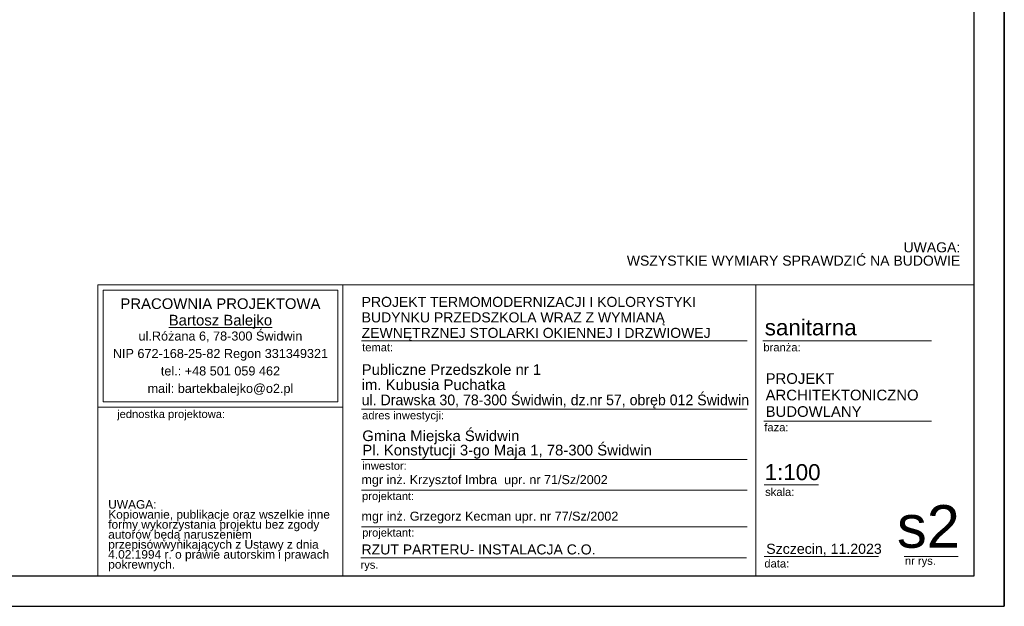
# Model space of a CAD drawing. Header units: millimetres. Extents: x -17429 to 155243, y -2908 to 188569.
# Tile 46 of 113: x 19908 to 39571, y 36644 to 48359. Entities that reach past the tile are written whole.
import ezdxf

# ---------------------------------------------------------------- set-up
doc = ezdxf.new("R2010")
doc.units = ezdxf.units.MM
doc.header["$MEASUREMENT"] = 0
doc.layers.get('0').update_dxf_attribs({"lineweight": 5})
doc.layers.add('_TABELA', color=7, linetype='Continuous')
for name, color, linetype, lineweight in [('Arch opisy_Nr_Pióra__5', 252, 'Continuous', 13), ('ARCH TABELA_Nr_Pióra__1', 7, 'Continuous', 25), ('ARCH TABELA_Nr_Pióra__21', 7, 'Continuous', 13), ('ARCH TABELA_Nr_Pióra__7', 7, 'Continuous', 13)]:
    doc.layers.add(name, color=color, linetype=linetype, lineweight=lineweight)
doc.styles.add('GENERATED_STYLE_11', font='arial.ttf')
doc.styles.add('GENERATED_STYLE_7', font='arial.ttf')
doc.styles.add('GENERATED_STYLE_8', font='arial.ttf')
doc.styles.add('GENERATED_STYLE_9', font='arial.ttf')

# ---------------------------------------------------------------- blocks, each defined once
blk = doc.blocks.new('gfgf')
at = {"layer": '_TABELA', "color": 7}
for p, q in [((41198, 118363), (41198, 148063)), ((41198, 148063), (41198, 118363)), ((40598, 118973), (40598, 147453)), ((-13302, 118973), (40598, 118973)), ((-15802, 118363), (41198, 118363))]:
    blk.add_line(p, q, dxfattribs=at)

msp = doc.modelspace()

# ---------------------------------------------------------------- linework, layer by layer
at = {"layer": 'ARCH TABELA_Nr_Pióra__21', "color": 7, "linetype": 'Continuous'}
for p, q in [((21471, 43065), (38971, 43065)), ((21471, 37254), (21471, 43065)), ((21471, 40619), (21471, 43065)), ((21471, 43065), (26364, 43065)), ((26364, 40619), (26364, 43065)), ((26364, 43065), (26364, 37254)), ((34609, 43065), (34609, 37254)), ((38971, 43065), (38971, 37254)), ((21577, 42959), (26258, 42959)), ((21577, 40725), (21577, 42959)), ((26258, 40725), (26258, 42959)), ((26364, 37254), (26364, 42665)), ((26737, 41945), (34436, 41945)), ((34748, 41945), (38116, 41945)), ((21577, 40725), (26258, 40725)), ((21471, 40619), (26364, 40619)), ((26737, 40583), (34436, 40583)), ((34766, 40344), (38116, 40344)), ((26737, 39576), (34436, 39576)), ((26735, 38962), (34435, 38962)), ((34778, 39072), (35857, 39072)), ((26737, 38232), (34436, 38232)), ((26721, 37611), (34421, 37611)), ((34778, 37637), (37059, 37637)), ((37568, 37637), (38648, 37637)), ((21471, 37254), (26364, 37254)), ((38971, 37254), (26364, 37254))]:
    msp.add_line(p, q, dxfattribs=at)

# ---------------------------------------------------------------- block references
msp.add_blockref('gfgf', (-1627, -81719))

# ---------------------------------------------------------------- texts
at = {"layer": 'Arch opisy_Nr_Pióra__5', "color": 7, "linetype": 'Continuous', "insert": (38691, 43913), "char_height": 200, "width": 8259.09, "attachment_point": 3, "line_spacing_factor": 0.796128, "style": 'GENERATED_STYLE_11'}
msp.add_mtext('{UWAGA:\\PWSZYSTKIE WYMIARY SPRAWDZIĆ NA BUDOWIE}', dxfattribs=at)
at = {"layer": 'ARCH TABELA_Nr_Pióra__1', "color": 7, "linetype": 'Continuous', "style": 'GENERATED_STYLE_7'}
for s, insert, char_height, attachment_point, line_spacing_factor in [('{PROJEKT \\PARCHITEKTONICZNO\\PBUDOWLANY}', (34804, 41299), 212.84, 1, 0.9285), ('{Gmina Miejska Świdwin\\PPl. Konstytucji 3-go Maja 1, 78-300 Świdwin}', (26750, 39593), 212.77, 7, 0.807442)]:
    msp.add_mtext(s, dxfattribs=dict(at, insert=insert, char_height=char_height, attachment_point=attachment_point, line_spacing_factor=line_spacing_factor))
at = {"layer": 'ARCH TABELA_Nr_Pióra__7', "color": 7, "linetype": 'Continuous'}
for s, insert, char_height, attachment_point, line_spacing_factor, style in [('{PRACOWNIA PROJEKTOWA\\P\\LBartosz Balejko}', (23917, 42794), 212.77, 2, 0.926719, 'GENERATED_STYLE_9'), ('{PROJEKT TERMOMODERNIZACJI I KOLORYSTYKI\\PBUDYNKU PRZEDSZKOLA WRAZ Z WYMIANĄ \\PZEWNĘTRZNEJ STOLARKI OKIENNEJ I DRZWIOWEJ }', (26737, 41944), 200, 7, 0.927967, 'GENERATED_STYLE_8'), ('Publiczne Przedszkole nr 1\\Pim. Kubusia Puchatka\\P\\W0.95;ul. Drawska 30, 78-300 Świdwin, dz.nr 57, obręb 012 Świdwin', (26737, 40595), 212.77, 7, 0.855122, 'GENERATED_STYLE_7')]:
    msp.add_mtext(s, dxfattribs=dict(at, insert=insert, char_height=char_height, attachment_point=attachment_point, line_spacing_factor=line_spacing_factor, style=style))
for s, insert, char_height, attachment_point, style in [('sanitarna', (34787, 42374), 319.2, 1, 'GENERATED_STYLE_7'), ('{temat:}', (26747, 41896), 159.6, 1, 'GENERATED_STYLE_7'), ('{branża:}', (34760, 41896), 159.6, 1, 'GENERATED_STYLE_7'), ('{jednostka projektowa:}', (21854, 40564), 159.58, 1, 'GENERATED_STYLE_7'), ('{adres inwestycji:}', (26747, 40538), 159.58, 1, 'GENERATED_STYLE_7'), ('{faza:}', (34778, 40299), 159.6, 1, 'GENERATED_STYLE_7'), ('{inwestor:}', (26747, 39531), 159.58, 1, 'GENERATED_STYLE_7'), ('{1:100}', (34785, 39483), 319.2, 1, 'GENERATED_STYLE_7'), ('mgr inż. Krzysztof Imbra  upr. nr 71/Sz/2002', (26732, 39264), 180, 1, 'GENERATED_STYLE_7'), ('{projektant:}', (26745, 38926), 159.58, 1, 'GENERATED_STYLE_7'), ('{skala:}', (34795, 39008), 159.6, 1, 'GENERATED_STYLE_7'), ('mgr inż. Grzegorz Kecman upr. nr 77/Sz/2002', (26734, 38534), 180, 1, 'GENERATED_STYLE_7'), ('s2', (38683, 38665), 851.2, 3, 'GENERATED_STYLE_7'), ('{projektant:}', (26747, 38196), 159.58, 1, 'GENERATED_STYLE_7'), ('RZUT PARTERU- INSTALACJA C.O.', (26735, 37880), 200, 1, 'GENERATED_STYLE_8'), ('{Szczecin, 11.2023}', (34816, 37894), 202.13, 1, 'GENERATED_STYLE_7'), ('{data:}', (34779, 37579), 159.6, 1, 'GENERATED_STYLE_7'), ('{nr rys.}', (37586, 37633), 159.6, 1, 'GENERATED_STYLE_7'), ('{rys.}', (26714, 37554), 159.6, 1, 'GENERATED_STYLE_7')]:
    msp.add_mtext(s, dxfattribs=dict(at, insert=insert, char_height=char_height, attachment_point=attachment_point, style=style))
at = {"layer": 'ARCH TABELA_Nr_Pióra__7', "color": 7, "linetype": 'Continuous', "style": 'GENERATED_STYLE_7'}
for s, insert, char_height, width, attachment_point, line_spacing_factor in [('{ul.Różana 6, 78-300 Świdwin\\PNIP 672-168-25-82 Regon 331349321\\Ptel.: +48 501 059 462\\Pmail: bartekbalejko@o2.pl}', (23917, 42132), 180.85, 7974.45, 2, 1.156383), ('{UWAGA:\\PKopiowanie, publikacje oraz wszelkie inne formy wykorzystania projektu bez zgody autorów będą naruszeniem przepisówwynikających z Ustawy z dnia 4.02.1994 r. o prawie autorskim i prawach pokrewnych.}', (21676, 38764), 170.213, 4483.41, 1, 0.703415)]:
    msp.add_mtext(s, dxfattribs=dict(at, insert=insert, char_height=char_height, width=width, attachment_point=attachment_point, line_spacing_factor=line_spacing_factor))

doc.saveas('drawing.dxf')
